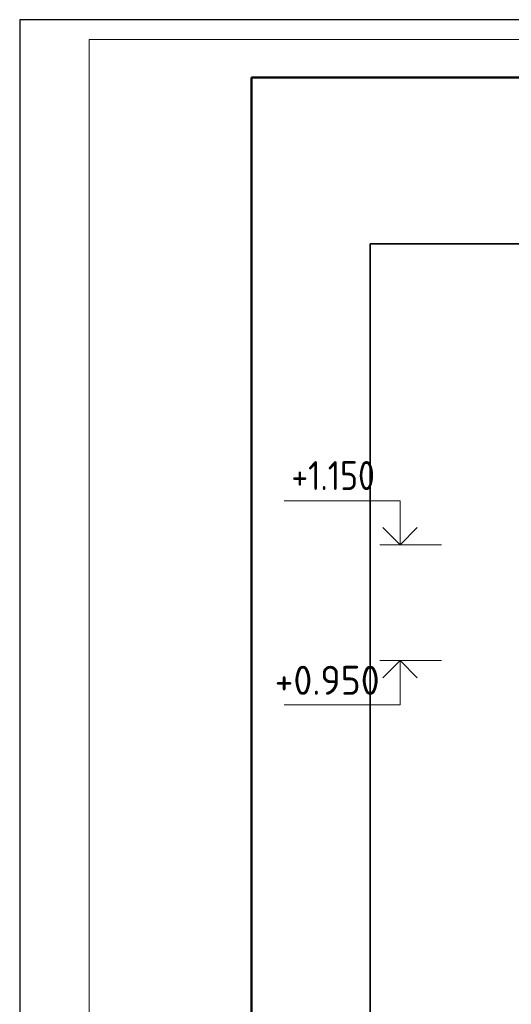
# Model space of a CAD drawing. Header units: millimetres. Extents: x 0 to 21005, y -5 to 14850.
# Tile 3 of 23: x 0 to 2120, y 10603 to 14850. Entities that reach past the tile are written whole.
import ezdxf

# ---------------------------------------------------------------- set-up
doc = ezdxf.new("R2010")
doc.units = ezdxf.units.MM
doc.layers.add('Standard', color=7, linetype='Continuous', lineweight=25)
doc.styles.add('ISOCPEUR', font='txt')

msp = doc.modelspace()

# ---------------------------------------------------------------- linework, layer by layer
at = {"layer": 'Standard', "color": 7, "linetype": 'Continuous', "lineweight": 25, "transparency": 33554687}
msp.add_line((1000, 14600), (1000, 529.1), dxfattribs=at)
at = {"layer": 'Standard', "color": 7, "linetype": 'Continuous', "lineweight": 13, "transparency": 33554687}
for p, q in [((1817.9, 12585.3), (1552.9, 12585.3)), ((1817.9, 12085.3), (1552.9, 12085.3))]:
    msp.add_line(p, q, dxfattribs=at)
at = {"layer": 'Standard', "color": 7, "linetype": 'Continuous', "lineweight": 25, "transparency": 33554687}
msp.add_lwpolyline([(0, 0), (21000, 0), (21000, 14850), (0, 14850), (0, 0)], close=True, dxfattribs=at)
at = {"layer": 'Standard', "color": 7, "linetype": 'Continuous', "lineweight": 13, "transparency": 33554687}
for points in [[(21005, 14764.4), (300, 14764.4), (300, 4836.2), (21005, 4836.2)], [(1640.1, 12585.3), (1640.1, 12775.3), (1140.1, 12775.3)], [(1640.1, 12085.3), (1640.1, 11895.3), (1140.1, 11895.3)]]:
    msp.add_lwpolyline(points, dxfattribs=at)
at = {"layer": 'Standard', "color": 7, "linetype": 'Continuous', "lineweight": 50, "transparency": 33554687}
msp.add_lwpolyline([(1000, 14600), (20750, 14600), (20750, 250), (1000, 250), (1000, 14600)], close=True, dxfattribs=at)
at = {"layer": 'Standard', "color": 254, "linetype": 'Continuous', "lineweight": 35, "true_color": 0xc4c4ff, "transparency": 33554687}
msp.add_lwpolyline([(1511.4, 8070.9), (19631.2, 8070.9), (19631.2, 13883), (1511.4, 13883), (1511.4, 8070.9)], dxfattribs=at)
at = {"layer": 'Standard', "color": 7, "linetype": 'Continuous', "lineweight": 35, "transparency": 33554687}
for points in [[(1714.3, 12659.6), (1640.1, 12585.3), (1565.8, 12659.6)], [(1714.3, 12011.1), (1640.1, 12085.3), (1565.8, 12011.1)]]:
    msp.add_lwpolyline(points, dxfattribs=at)

# ---------------------------------------------------------------- texts
at = {"layer": 'Standard', "color": 7, "linetype": 'Continuous', "lineweight": 25, "transparency": 33554687, "char_height": 125, "attachment_point": 7, "style": 'ISOCPEUR'}
for s, insert, width in [('\\W0.85;+1.150', (1171.3, 12821.2), 477.837), ('\\W0.95;+0.950', (1099.3, 11938.1), 533.932)]:
    msp.add_mtext(s, dxfattribs=dict(at, insert=insert, width=width))

doc.saveas('drawing.dxf')
